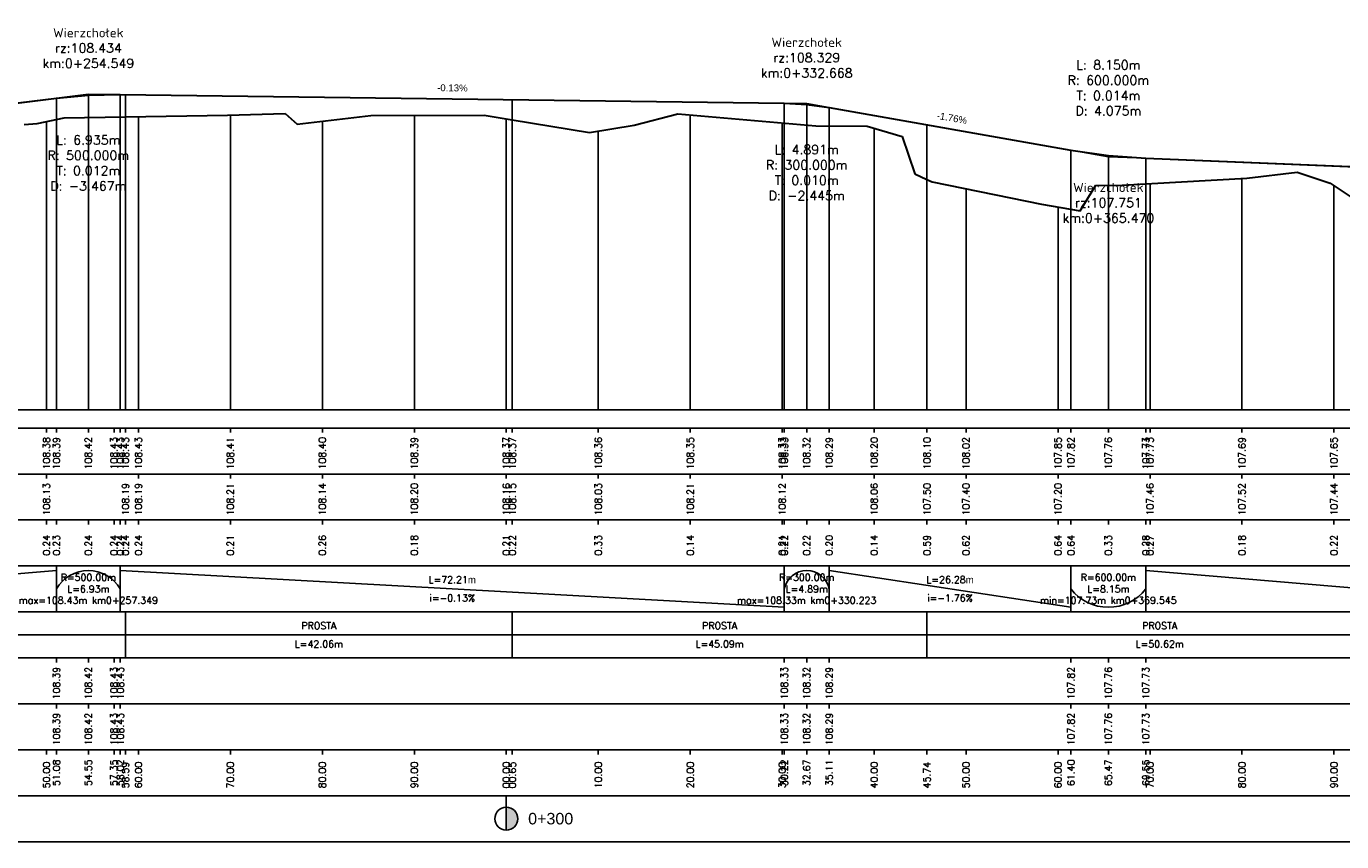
# Model space of a CAD drawing. Extents: x 7529714 to 7537797, y 5723889 to 5727796.
# Tile 4 of 28: x 7533544 to 7533687, y 5725349 to 5725438. Entities that reach past the tile are written whole.
import ezdxf

# ---------------------------------------------------------------- set-up
doc = ezdxf.new("R2010")
doc.units = 0
doc.linetypes.add('HIDDEN', pattern=[9.525, 6.35, -3.175])
for name, color, linetype in [('C-DROGI-PROFILE', 7, 'Continuous'), ('C-DROGI-PROFILE-ETYKIETY', 7, 'Continuous'), ('Niw-opis', 2, 'Continuous')]:
    doc.layers.add(name, color=color, linetype=linetype)
doc.styles.get("Standard").update_dxf_attribs({"font": 'arial.ttf'})

# ---------------------------------------------------------------- blocks, each defined once
blk = doc.blocks.new('kilometraz')
at = {"linetype": 'ByBlock', "lineweight": -2}
blk.add_hatch(color=0, dxfattribs=at).paths.add_polyline_path([(0, -0.5, 0.414214), (0.5, 0, 0.414214), (0, 0.5)])
at = {"color": 0, "linetype": 'ByBlock', "lineweight": -2}
blk.add_line((0, 0.5), (0, -0.5), dxfattribs=at)
blk.add_circle((0, 0), 0.5, dxfattribs=at)

msp = doc.modelspace()

# ---------------------------------------------------------------- linework, layer by layer
at = {"layer": 'C-DROGI-PROFILE', "color": 2, "linetype": 'HIDDEN', "lineweight": -3}
for p, q in [((7533546.822, 5725429.772), (7533550.29, 5725430.206)), ((7533550.29, 5725430.206), (7533553.757, 5725430.16)), ((7533625.963, 5725429.196), (7533628.409, 5725429.163)), ((7533628.409, 5725429.163), (7533630.854, 5725428.732)), ((7533657.136, 5725424.096), (7533661.211, 5725423.377)), ((7533661.211, 5725423.377), (7533665.286, 5725423.212))]:
    msp.add_line(p, q, dxfattribs=at)
at = {"layer": 'C-DROGI-PROFILE', "color": 12, "linetype": 'Continuous', "lineweight": 30, "true_color": 0xdb0000}
for p, q in [((7533546.822, 5725429.772), (7533550.29, 5725430.086)), ((7533550.29, 5725430.086), (7533553.757, 5725430.16)), ((7533553.757, 5725430.16), (7533625.963, 5725429.196)), ((7533498.495, 5725423.714), (7533546.822, 5725429.772)), ((7533625.963, 5725429.196), (7533628.409, 5725429.063)), ((7533628.409, 5725429.063), (7533630.854, 5725428.732)), ((7533630.854, 5725428.732), (7533657.136, 5725424.096)), ((7533657.136, 5725424.096), (7533661.211, 5725423.516)), ((7533661.211, 5725423.516), (7533665.286, 5725423.212)), ((7533665.286, 5725423.212), (7533713.212, 5725421.269))]:
    msp.add_line(p, q, dxfattribs=at)
at = {"layer": 'C-DROGI-PROFILE', "color": 98, "linetype": 'Continuous', "lineweight": 30, "true_color": 0x006100}
for p, q in [((7533543.323, 5725426.895), (7533544.741, 5725427.006)), ((7533544.741, 5725427.006), (7533547.648, 5725427.603)), ((7533547.648, 5725427.603), (7533554.331, 5725427.742)), ((7533554.331, 5725427.742), (7533565.419, 5725427.91)), ((7533565.419, 5725427.91), (7533571.675, 5725428.075)), ((7533571.675, 5725428.075), (7533573.008, 5725426.922)), ((7533573.008, 5725426.922), (7533581, 5725427.871)), ((7533581, 5725427.871), (7533593.325, 5725427.903)), ((7533593.325, 5725427.903), (7533596.386, 5725427.396)), ((7533596.386, 5725427.396), (7533604.783, 5725426.01)), ((7533609.656, 5725426.826), (7533614.397, 5725428.035)), ((7533614.397, 5725428.035), (7533629.394, 5725426.752)), ((7533604.783, 5725426.01), (7533609.656, 5725426.826)), ((7533629.394, 5725426.752), (7533634.997, 5725426.726)), ((7533634.997, 5725426.726), (7533638.789, 5725425.58)), ((7533638.789, 5725425.58), (7533640.155, 5725421.54)), ((7533640.155, 5725421.54), (7533641.479, 5725420.913)), ((7533676.253, 5725421.062), (7533681.739, 5725421.723)), ((7533681.739, 5725421.723), (7533685.314, 5725420.516)), ((7533641.479, 5725420.913), (7533642.035, 5725420.651)), ((7533642.035, 5725420.651), (7533653.93, 5725418.219)), ((7533658.162, 5725417.508), (7533659.84, 5725420.289)), ((7533659.84, 5725420.289), (7533662.042, 5725420.252)), ((7533662.042, 5725420.252), (7533676.253, 5725421.062)), ((7533685.314, 5725420.516), (7533691.525, 5725416.35)), ((7533653.93, 5725418.219), (7533658.162, 5725417.508))]:
    msp.add_line(p, q, dxfattribs=at)
at = {"layer": 'C-DROGI-PROFILE', "color": 1, "linetype": 'Continuous', "lineweight": -3}
for p, q in [((7533545.741, 5725395.868), (7533545.741, 5725427.212)), ((7533554.331, 5725395.868), (7533554.331, 5725427.742)), ((7533555.741, 5725395.868), (7533555.741, 5725427.763)), ((7533565.741, 5725395.868), (7533565.741, 5725427.919)), ((7533575.741, 5725395.868), (7533575.741, 5725427.247)), ((7533585.741, 5725395.868), (7533585.741, 5725427.883)), ((7533595.741, 5725395.868), (7533595.741, 5725427.503)), ((7533596.386, 5725395.868), (7533596.386, 5725427.396)), ((7533615.741, 5725395.868), (7533615.741, 5725427.92)), ((7533625.741, 5725395.868), (7533625.741, 5725427.064)), ((7533605.741, 5725395.868), (7533605.741, 5725426.171)), ((7533635.741, 5725395.868), (7533635.741, 5725426.501)), ((7533641.479, 5725395.868), (7533641.479, 5725420.913)), ((7533645.741, 5725395.868), (7533645.741, 5725419.894)), ((7533665.741, 5725395.868), (7533665.741, 5725420.463)), ((7533675.741, 5725395.868), (7533675.741, 5725421.033)), ((7533685.741, 5725395.868), (7533685.741, 5725420.23)), ((7533655.741, 5725395.868), (7533655.741, 5725417.915)), ((7533295.241, 5725395.868), (7537726.805, 5725395.868)), ((7533545.741, 5725393.868), (7533545.741, 5725393.368)), ((7533546.822, 5725393.868), (7533546.822, 5725393.368)), ((7533550.29, 5725393.868), (7533550.29, 5725393.368)), ((7533553.089, 5725393.868), (7533553.089, 5725393.368)), ((7533553.757, 5725393.868), (7533553.757, 5725393.368)), ((7533554.331, 5725393.868), (7533554.331, 5725393.368)), ((7533555.741, 5725393.868), (7533555.741, 5725393.368)), ((7533565.741, 5725393.868), (7533565.741, 5725393.368)), ((7533575.741, 5725393.868), (7533575.741, 5725393.368)), ((7533585.741, 5725393.868), (7533585.741, 5725393.368)), ((7533595.741, 5725393.868), (7533595.741, 5725393.368)), ((7533596.386, 5725393.868), (7533596.386, 5725393.368)), ((7533605.741, 5725393.868), (7533605.741, 5725393.368)), ((7533615.741, 5725393.868), (7533615.741, 5725393.368)), ((7533625.741, 5725393.868), (7533625.741, 5725393.368)), ((7533625.963, 5725393.868), (7533625.963, 5725393.368)), ((7533628.409, 5725393.868), (7533628.409, 5725393.368)), ((7533630.854, 5725393.868), (7533630.854, 5725393.368)), ((7533635.741, 5725393.868), (7533635.741, 5725393.368)), ((7533641.479, 5725393.868), (7533641.479, 5725393.368)), ((7533645.741, 5725393.868), (7533645.741, 5725393.368)), ((7533655.741, 5725393.868), (7533655.741, 5725393.368)), ((7533657.136, 5725393.868), (7533657.136, 5725393.368)), ((7533661.211, 5725393.868), (7533661.211, 5725393.368)), ((7533665.286, 5725393.868), (7533665.286, 5725393.368)), ((7533665.741, 5725393.868), (7533665.741, 5725393.368)), ((7533675.741, 5725393.868), (7533675.741, 5725393.368)), ((7533685.741, 5725393.868), (7533685.741, 5725393.368)), ((7533545.741, 5725388.868), (7533545.741, 5725388.368)), ((7533555.741, 5725388.868), (7533555.741, 5725388.368)), ((7533565.741, 5725388.868), (7533565.741, 5725388.368)), ((7533575.741, 5725388.868), (7533575.741, 5725388.368)), ((7533585.741, 5725388.868), (7533585.741, 5725388.368)), ((7533595.741, 5725388.868), (7533595.741, 5725388.368)), ((7533605.741, 5725388.868), (7533605.741, 5725388.368)), ((7533615.741, 5725388.868), (7533615.741, 5725388.368)), ((7533625.741, 5725388.868), (7533625.741, 5725388.368)), ((7533635.741, 5725388.868), (7533635.741, 5725388.368)), ((7533645.741, 5725388.868), (7533645.741, 5725388.368)), ((7533655.741, 5725388.868), (7533655.741, 5725388.368)), ((7533665.741, 5725388.868), (7533665.741, 5725388.368)), ((7533675.741, 5725388.868), (7533675.741, 5725388.368)), ((7533685.741, 5725388.868), (7533685.741, 5725388.368)), ((7533545.741, 5725383.868), (7533545.741, 5725383.368)), ((7533546.822, 5725383.868), (7533546.822, 5725383.368)), ((7533550.29, 5725383.868), (7533550.29, 5725383.368)), ((7533553.089, 5725383.868), (7533553.089, 5725383.368)), ((7533553.757, 5725383.868), (7533553.757, 5725383.368)), ((7533554.331, 5725383.868), (7533554.331, 5725383.368)), ((7533555.741, 5725383.868), (7533555.741, 5725383.368)), ((7533565.741, 5725383.868), (7533565.741, 5725383.368)), ((7533575.741, 5725383.868), (7533575.741, 5725383.368)), ((7533585.741, 5725383.868), (7533585.741, 5725383.368)), ((7533595.741, 5725383.868), (7533595.741, 5725383.368)), ((7533596.386, 5725383.868), (7533596.386, 5725383.368)), ((7533605.741, 5725383.868), (7533605.741, 5725383.368)), ((7533615.741, 5725383.868), (7533615.741, 5725383.368)), ((7533625.741, 5725383.868), (7533625.741, 5725383.368)), ((7533625.963, 5725383.868), (7533625.963, 5725383.368)), ((7533628.409, 5725383.868), (7533628.409, 5725383.368)), ((7533630.854, 5725383.868), (7533630.854, 5725383.368)), ((7533635.741, 5725383.868), (7533635.741, 5725383.368)), ((7533641.479, 5725383.868), (7533641.479, 5725383.368)), ((7533645.741, 5725383.868), (7533645.741, 5725383.368)), ((7533655.741, 5725383.868), (7533655.741, 5725383.368)), ((7533657.136, 5725383.868), (7533657.136, 5725383.368)), ((7533661.211, 5725383.868), (7533661.211, 5725383.368)), ((7533665.286, 5725383.868), (7533665.286, 5725383.368)), ((7533665.741, 5725383.868), (7533665.741, 5725383.368)), ((7533675.741, 5725383.868), (7533675.741, 5725383.368)), ((7533685.741, 5725383.868), (7533685.741, 5725383.368)), ((7533546.822, 5725373.868), (7533546.822, 5725378.868)), ((7533553.757, 5725373.868), (7533553.757, 5725378.868)), ((7533625.963, 5725373.868), (7533625.963, 5725378.868)), ((7533630.854, 5725373.868), (7533630.854, 5725378.868)), ((7533657.136, 5725373.868), (7533657.136, 5725378.868)), ((7533665.286, 5725373.868), (7533665.286, 5725378.868)), ((7533554.331, 5725368.868), (7533554.331, 5725373.868)), ((7533596.386, 5725368.868), (7533596.386, 5725373.868)), ((7533641.479, 5725368.868), (7533641.479, 5725373.868)), ((7533546.822, 5725368.868), (7533546.822, 5725368.368)), ((7533550.29, 5725368.868), (7533550.29, 5725368.368)), ((7533553.089, 5725368.868), (7533553.089, 5725368.368)), ((7533553.757, 5725368.868), (7533553.757, 5725368.368)), ((7533625.963, 5725368.868), (7533625.963, 5725368.368)), ((7533628.409, 5725368.868), (7533628.409, 5725368.368)), ((7533630.854, 5725368.868), (7533630.854, 5725368.368)), ((7533657.136, 5725368.868), (7533657.136, 5725368.368)), ((7533661.211, 5725368.868), (7533661.211, 5725368.368)), ((7533665.286, 5725368.868), (7533665.286, 5725368.368)), ((7533546.822, 5725363.868), (7533546.822, 5725363.368)), ((7533550.29, 5725363.868), (7533550.29, 5725363.368)), ((7533553.089, 5725363.868), (7533553.089, 5725363.368)), ((7533553.757, 5725363.868), (7533553.757, 5725363.368)), ((7533625.963, 5725363.868), (7533625.963, 5725363.368)), ((7533628.409, 5725363.868), (7533628.409, 5725363.368)), ((7533630.854, 5725363.868), (7533630.854, 5725363.368)), ((7533657.136, 5725363.868), (7533657.136, 5725363.368)), ((7533661.211, 5725363.868), (7533661.211, 5725363.368)), ((7533665.286, 5725363.868), (7533665.286, 5725363.368)), ((7533545.741, 5725358.868), (7533545.741, 5725358.368)), ((7533546.822, 5725358.868), (7533546.822, 5725358.368)), ((7533550.29, 5725358.868), (7533550.29, 5725358.368)), ((7533553.089, 5725358.868), (7533553.089, 5725358.368)), ((7533553.757, 5725358.868), (7533553.757, 5725358.368)), ((7533554.331, 5725358.868), (7533554.331, 5725358.368)), ((7533555.741, 5725358.868), (7533555.741, 5725358.368)), ((7533565.741, 5725358.868), (7533565.741, 5725358.368)), ((7533575.741, 5725358.868), (7533575.741, 5725358.368)), ((7533585.741, 5725358.868), (7533585.741, 5725358.368)), ((7533595.741, 5725358.868), (7533595.741, 5725358.368)), ((7533596.386, 5725358.868), (7533596.386, 5725358.368)), ((7533605.741, 5725358.868), (7533605.741, 5725358.368)), ((7533615.741, 5725358.868), (7533615.741, 5725358.368)), ((7533625.741, 5725358.868), (7533625.741, 5725358.368)), ((7533625.963, 5725358.868), (7533625.963, 5725358.368)), ((7533628.409, 5725358.868), (7533628.409, 5725358.368)), ((7533630.854, 5725358.868), (7533630.854, 5725358.368)), ((7533635.741, 5725358.868), (7533635.741, 5725358.368)), ((7533641.479, 5725358.868), (7533641.479, 5725358.368)), ((7533645.741, 5725358.868), (7533645.741, 5725358.368)), ((7533655.741, 5725358.868), (7533655.741, 5725358.368)), ((7533657.136, 5725358.868), (7533657.136, 5725358.368)), ((7533661.211, 5725358.868), (7533661.211, 5725358.368)), ((7533665.286, 5725358.868), (7533665.286, 5725358.368)), ((7533665.741, 5725358.868), (7533665.741, 5725358.368)), ((7533675.741, 5725358.868), (7533675.741, 5725358.368)), ((7533685.741, 5725358.868), (7533685.741, 5725358.368)), ((7533595.741, 5725353.868), (7533595.741, 5725352.368))]:
    msp.add_line(p, q, dxfattribs=at)
at = {"layer": 'C-DROGI-PROFILE', "color": 2, "linetype": 'Continuous', "lineweight": -3}
for p, q in [((7533498.495, 5725374.368), (7533546.822, 5725378.368)), ((7533553.757, 5725378.368), (7533625.963, 5725374.368)), ((7533630.854, 5725378.368), (7533657.136, 5725374.368)), ((7533665.286, 5725378.368), (7533713.212, 5725374.368)), ((7533353.513, 5725371.368), (7534453.281, 5725371.368))]:
    msp.add_line(p, q, dxfattribs=at)
at = {"layer": 'C-DROGI-PROFILE', "color": 12, "linetype": 'Continuous', "lineweight": 30, "true_color": 0xdb0000}
msp.add_lwpolyline([(7533498.495, 5725423.714), (7533546.822, 5725429.772), (7533550.29, 5725430.086), (7533553.757, 5725430.16), (7533625.963, 5725429.196), (7533628.409, 5725429.063), (7533630.854, 5725428.732), (7533657.136, 5725424.096), (7533661.211, 5725423.516), (7533665.286, 5725423.212), (7533713.212, 5725421.269), (7533716.719, 5725421.332), (7533720.225, 5725421.805), (7533731.011, 5725423.889), (7533734.476, 5725424.358), (7533737.941, 5725424.427), (7533789.713, 5725422.471), (7533887.073, 5725425.708)], dxfattribs=at)
at = {"layer": 'C-DROGI-PROFILE', "color": 2, "linetype": 'Continuous', "lineweight": -3, "extrusion": (0, 0, -1)}
for centre, radius, start, end in [((-7533550.29, 5725374.363), 4.006, 30.04683, 149.95317), ((-7533628.409, 5725375.874), 2.495, 11.44059, 168.55941)]:
    msp.add_arc(centre, radius, start, end, dxfattribs=at)
at = {"layer": 'C-DROGI-PROFILE', "color": 2, "linetype": 'Continuous', "lineweight": -3}
msp.add_arc((7533661.211, 5725379.52), 5.151, 217.71663, 322.28337, dxfattribs=at)
at = {"layer": 'C-DROGI-PROFILE', "color": 1, "linetype": 'Continuous', "lineweight": -3}
for points in [[(7533295.741, 5725388.868), (7537726.805, 5725388.868), (7537726.805, 5725393.868), (7533295.741, 5725393.868)], [(7533295.741, 5725383.868), (7537726.805, 5725383.868), (7537726.805, 5725388.868), (7533295.741, 5725388.868)], [(7533295.741, 5725378.868), (7537726.805, 5725378.868), (7537726.805, 5725383.868), (7533295.741, 5725383.868)], [(7533295.741, 5725373.868), (7537726.805, 5725373.868), (7537726.805, 5725378.868), (7533295.741, 5725378.868)], [(7533295.741, 5725368.868), (7537726.805, 5725368.868), (7537726.805, 5725373.868), (7533295.741, 5725373.868)], [(7533295.741, 5725363.868), (7537726.805, 5725363.868), (7537726.805, 5725368.868), (7533295.741, 5725368.868)], [(7533295.741, 5725358.868), (7537726.805, 5725358.868), (7537726.805, 5725363.868), (7533295.741, 5725363.868)], [(7533295.741, 5725353.868), (7537726.805, 5725353.868), (7537726.805, 5725358.868), (7533295.741, 5725358.868)], [(7533295.741, 5725348.868), (7537726.805, 5725348.868), (7537726.805, 5725353.868), (7533295.741, 5725353.868)]]:
    msp.add_3dface(points, dxfattribs=at)
at = {"layer": 'C-DROGI-PROFILE-ETYKIETY', "color": 3, "linetype": 'Continuous', "lineweight": -3}
for p, q in [((7533550.29, 5725430.206), (7533550.29, 5725395.868)), ((7533553.757, 5725430.16), (7533553.757, 5725395.868)), ((7533546.822, 5725429.772), (7533546.822, 5725395.868)), ((7533625.963, 5725429.196), (7533625.963, 5725395.868)), ((7533628.409, 5725429.163), (7533628.409, 5725395.868)), ((7533630.854, 5725428.732), (7533630.854, 5725395.868)), ((7533657.136, 5725424.096), (7533657.136, 5725395.868)), ((7533661.211, 5725423.377), (7533661.211, 5725395.868)), ((7533665.286, 5725423.212), (7533665.286, 5725395.868))]:
    msp.add_line(p, q, dxfattribs=at)
at = {"layer": 'C-DROGI-PROFILE-ETYKIETY', "color": 2, "linetype": 'Continuous', "lineweight": -3}
for p, q in [((7533554.331, 5725430.152), (7533554.331, 5725395.868)), ((7533596.386, 5725429.591), (7533596.386, 5725395.868)), ((7533641.479, 5725426.858), (7533641.479, 5725395.868))]:
    msp.add_line(p, q, dxfattribs=at)
at = {"layer": 'Niw-opis', "color": 2}
msp.add_lwpolyline([(7533295.741, 5725395.868), (7537726.805, 5725395.868)], dxfattribs=at)
at = {"layer": 'Niw-opis'}
msp.add_lwpolyline([(7533295.741, 5725395.868), (7537726.805, 5725395.868)], dxfattribs=at)

# ---------------------------------------------------------------- block references
at = {"layer": 'C-DROGI-PROFILE-ETYKIETY', "linetype": 'Continuous', "lineweight": -3, "xscale": 2.499999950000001, "yscale": 2.499999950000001, "zscale": 2.499999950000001, "rotation": 8.53773646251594e-07}
msp.add_blockref('kilometraz', (7533595.741, 5725351.368), dxfattribs=at)

# ---------------------------------------------------------------- texts
at = {"layer": 'C-DROGI-PROFILE-ETYKIETY', "color": 2, "linetype": 'Continuous', "lineweight": -3, "char_height": 1, "attachment_point": 5}
for s, insert in [('{\\Fsimplex.shx|c238;Wierzchołek\\Prz:108.434\\Pkm:0+254.549}', (7533550.29, 5725435.206)), ('{\\Fsimplex.shx|c238;Wierzchołek\\Prz:108.329\\Pkm:0+332.668}', (7533628.409, 5725434.163)), ('{\\Fsimplex.shx|c238;L: 8.150m\\PR: 600.000m\\PT: 0.014m\\PD: 4.075m}', (7533661.211, 5725430.877)), ('{\\Fsimplex.shx|c238;L: 6.935m\\PR: 500.000m\\PT: 0.012m\\PD: -3.467m}', (7533550.29, 5725422.706)), ('{\\Fsimplex.shx|c238;L: 4.891m\\PR: 300.000m\\PT: 0.010m\\PD: -2.445m}', (7533628.409, 5725421.663)), ('{\\Fsimplex.shx|c238;Wierzchołek\\Prz:107.751\\Pkm:0+365.470}', (7533661.211, 5725418.377))]:
    msp.add_mtext(s, dxfattribs=dict(at, insert=insert))
at = {"layer": 'C-DROGI-PROFILE-ETYKIETY', "color": 2, "linetype": 'Continuous', "lineweight": -3, "char_height": 0.75, "attachment_point": 8}
for s, insert, rotation in [('-0.13%', (7533589.871, 5725430.49), 359.23487), ('-1.76%', (7533644.136, 5725427.214), 349.99738)]:
    msp.add_mtext(s, dxfattribs=dict(at, insert=insert, rotation=rotation))
at = {"layer": 'C-DROGI-PROFILE-ETYKIETY', "color": 7, "linetype": 'Continuous', "lineweight": -3, "char_height": 0.75, "attachment_point": 5, "rotation": 90}
for s, insert in [('{\\Fsimplex.shx|c238;108.38}', (7533545.741, 5725391.118)), ('{\\Fsimplex.shx|c238;108.39}', (7533546.822, 5725391.118)), ('{\\Fsimplex.shx|c238;108.42}', (7533550.29, 5725391.118)), ('{\\Fsimplex.shx|c238;108.43}', (7533553.089, 5725391.118)), ('{\\Fsimplex.shx|c238;108.43}', (7533553.757, 5725391.118)), ('{\\Fsimplex.shx|c238;108.43}', (7533554.331, 5725391.118)), ('{\\Fsimplex.shx|c238;108.43}', (7533555.741, 5725391.118)), ('{\\Fsimplex.shx|c238;108.41}', (7533565.741, 5725391.118)), ('{\\Fsimplex.shx|c238;108.40}', (7533575.741, 5725391.118)), ('{\\Fsimplex.shx|c238;108.39}', (7533585.741, 5725391.118)), ('{\\Fsimplex.shx|c238;108.37}', (7533595.741, 5725391.118)), ('{\\Fsimplex.shx|c238;108.37}', (7533596.386, 5725391.118)), ('{\\Fsimplex.shx|c238;108.36}', (7533605.741, 5725391.118)), ('{\\Fsimplex.shx|c238;108.35}', (7533615.741, 5725391.118)), ('{\\Fsimplex.shx|c238;108.33}', (7533625.741, 5725391.118)), ('{\\Fsimplex.shx|c238;108.33}', (7533625.963, 5725391.118)), ('{\\Fsimplex.shx|c238;108.32}', (7533628.409, 5725391.118)), ('{\\Fsimplex.shx|c238;108.29}', (7533630.854, 5725391.118)), ('{\\Fsimplex.shx|c238;108.20}', (7533635.741, 5725391.118)), ('{\\Fsimplex.shx|c238;108.10}', (7533641.479, 5725391.118)), ('{\\Fsimplex.shx|c238;108.02}', (7533645.741, 5725391.118)), ('{\\Fsimplex.shx|c238;107.85}', (7533655.741, 5725391.118)), ('{\\Fsimplex.shx|c238;107.82}', (7533657.136, 5725391.118)), ('{\\Fsimplex.shx|c238;107.76}', (7533661.211, 5725391.118)), ('{\\Fsimplex.shx|c238;107.73}', (7533665.286, 5725391.118)), ('{\\Fsimplex.shx|c238;107.73}', (7533665.741, 5725391.118)), ('{\\Fsimplex.shx|c238;107.69}', (7533675.741, 5725391.118)), ('{\\Fsimplex.shx|c238;107.65}', (7533685.741, 5725391.118)), ('{\\Fsimplex.shx|c238;108.13}', (7533545.741, 5725386.118)), ('{\\Fsimplex.shx|c238;108.19}', (7533554.331, 5725386.118)), ('{\\Fsimplex.shx|c238;108.19}', (7533555.741, 5725386.118)), ('{\\Fsimplex.shx|c238;108.21}', (7533565.741, 5725386.118)), ('{\\Fsimplex.shx|c238;108.14}', (7533575.741, 5725386.118)), ('{\\Fsimplex.shx|c238;108.20}', (7533585.741, 5725386.118)), ('{\\Fsimplex.shx|c238;108.16}', (7533595.741, 5725386.118)), ('{\\Fsimplex.shx|c238;108.15}', (7533596.386, 5725386.118)), ('{\\Fsimplex.shx|c238;108.03}', (7533605.741, 5725386.118)), ('{\\Fsimplex.shx|c238;108.21}', (7533615.741, 5725386.118)), ('{\\Fsimplex.shx|c238;108.12}', (7533625.741, 5725386.118)), ('{\\Fsimplex.shx|c238;108.06}', (7533635.741, 5725386.118)), ('{\\Fsimplex.shx|c238;107.50}', (7533641.479, 5725386.118)), ('{\\Fsimplex.shx|c238;107.40}', (7533645.741, 5725386.118)), ('{\\Fsimplex.shx|c238;107.20}', (7533655.741, 5725386.118)), ('{\\Fsimplex.shx|c238;107.46}', (7533665.741, 5725386.118)), ('{\\Fsimplex.shx|c238;107.52}', (7533675.741, 5725386.118)), ('{\\Fsimplex.shx|c238;107.44}', (7533685.741, 5725386.118)), ('{\\Fsimplex.shx|c238;0.24}', (7533545.741, 5725381.118)), ('{\\Fsimplex.shx|c238;0.23}', (7533546.822, 5725381.118)), ('{\\Fsimplex.shx|c238;0.24}', (7533550.29, 5725381.118)), ('{\\Fsimplex.shx|c238;0.24}', (7533553.089, 5725381.118)), ('{\\Fsimplex.shx|c238;0.24}', (7533553.757, 5725381.118)), ('{\\Fsimplex.shx|c238;0.24}', (7533554.331, 5725381.118)), ('{\\Fsimplex.shx|c238;0.24}', (7533555.741, 5725381.118)), ('{\\Fsimplex.shx|c238;0.21}', (7533565.741, 5725381.118)), ('{\\Fsimplex.shx|c238;0.26}', (7533575.741, 5725381.118)), ('{\\Fsimplex.shx|c238;0.18}', (7533585.741, 5725381.118)), ('{\\Fsimplex.shx|c238;0.21}', (7533595.741, 5725381.118)), ('{\\Fsimplex.shx|c238;0.22}', (7533596.386, 5725381.118)), ('{\\Fsimplex.shx|c238;0.33}', (7533605.741, 5725381.118)), ('{\\Fsimplex.shx|c238;0.14}', (7533615.741, 5725381.118)), ('{\\Fsimplex.shx|c238;0.21}', (7533625.741, 5725381.118)), ('{\\Fsimplex.shx|c238;0.22}', (7533625.963, 5725381.118)), ('{\\Fsimplex.shx|c238;0.22}', (7533628.409, 5725381.118)), ('{\\Fsimplex.shx|c238;0.20}', (7533630.854, 5725381.118)), ('{\\Fsimplex.shx|c238;0.14}', (7533635.741, 5725381.118)), ('{\\Fsimplex.shx|c238;0.59}', (7533641.479, 5725381.118)), ('{\\Fsimplex.shx|c238;0.62}', (7533645.741, 5725381.118)), ('{\\Fsimplex.shx|c238;0.64}', (7533655.741, 5725381.118)), ('{\\Fsimplex.shx|c238;0.64}', (7533657.136, 5725381.118)), ('{\\Fsimplex.shx|c238;0.33}', (7533661.211, 5725381.118)), ('{\\Fsimplex.shx|c238;0.28}', (7533665.286, 5725381.118)), ('{\\Fsimplex.shx|c238;0.27}', (7533665.741, 5725381.118)), ('{\\Fsimplex.shx|c238;0.18}', (7533675.741, 5725381.118)), ('{\\Fsimplex.shx|c238;0.22}', (7533685.741, 5725381.118)), ('{\\Fsimplex.shx|c238;108.39}', (7533546.822, 5725366.118)), ('{\\Fsimplex.shx|c238;108.42}', (7533550.29, 5725366.118)), ('{\\Fsimplex.shx|c238;108.43}', (7533553.089, 5725366.118)), ('{\\Fsimplex.shx|c238;108.43}', (7533553.757, 5725366.118)), ('{\\Fsimplex.shx|c238;108.33}', (7533625.963, 5725366.118)), ('{\\Fsimplex.shx|c238;108.32}', (7533628.409, 5725366.118)), ('{\\Fsimplex.shx|c238;108.29}', (7533630.854, 5725366.118)), ('{\\Fsimplex.shx|c238;107.82}', (7533657.136, 5725366.118)), ('{\\Fsimplex.shx|c238;107.76}', (7533661.211, 5725366.118)), ('{\\Fsimplex.shx|c238;107.73}', (7533665.286, 5725366.118)), ('{\\Fsimplex.shx|c238;108.39}', (7533546.822, 5725361.118)), ('{\\Fsimplex.shx|c238;108.42}', (7533550.29, 5725361.118)), ('{\\Fsimplex.shx|c238;108.43}', (7533553.089, 5725361.118)), ('{\\Fsimplex.shx|c238;108.43}', (7533553.757, 5725361.118)), ('{\\Fsimplex.shx|c238;108.33}', (7533625.963, 5725361.118)), ('{\\Fsimplex.shx|c238;108.32}', (7533628.409, 5725361.118)), ('{\\Fsimplex.shx|c238;108.29}', (7533630.854, 5725361.118)), ('{\\Fsimplex.shx|c238;107.82}', (7533657.136, 5725361.118)), ('{\\Fsimplex.shx|c238;107.76}', (7533661.211, 5725361.118)), ('{\\Fsimplex.shx|c238;107.73}', (7533665.286, 5725361.118)), ('{\\Fsimplex.shx|c238;50.00}', (7533545.741, 5725356.118)), ('{\\Fsimplex.shx|c238;51.08}', (7533546.822, 5725356.368)), ('{\\Fsimplex.shx|c238;54.55}', (7533550.29, 5725356.368)), ('{\\Fsimplex.shx|c238;57.35}', (7533553.089, 5725356.368)), ('{\\Fsimplex.shx|c238;58.02}', (7533553.757, 5725356.368)), ('{\\Fsimplex.shx|c238;58.59}', (7533554.331, 5725356.118)), ('{\\Fsimplex.shx|c238;60.00}', (7533555.741, 5725356.118)), ('{\\Fsimplex.shx|c238;70.00}', (7533565.741, 5725356.118)), ('{\\Fsimplex.shx|c238;80.00}', (7533575.741, 5725356.118)), ('{\\Fsimplex.shx|c238;90.00}', (7533585.741, 5725356.118)), ('{\\Fsimplex.shx|c238;00.00}', (7533595.741, 5725356.118)), ('{\\Fsimplex.shx|c238;00.65}', (7533596.386, 5725356.118)), ('{\\Fsimplex.shx|c238;10.00}', (7533605.741, 5725356.118)), ('{\\Fsimplex.shx|c238;20.00}', (7533615.741, 5725356.118)), ('{\\Fsimplex.shx|c238;30.00}', (7533625.741, 5725356.118)), ('{\\Fsimplex.shx|c238;30.22}', (7533625.963, 5725356.368)), ('{\\Fsimplex.shx|c238;32.67}', (7533628.409, 5725356.368)), ('{\\Fsimplex.shx|c238;35.11}', (7533630.854, 5725356.368)), ('{\\Fsimplex.shx|c238;40.00}', (7533635.741, 5725356.118)), ('{\\Fsimplex.shx|c238;45.74}', (7533641.479, 5725356.118)), ('{\\Fsimplex.shx|c238;50.00}', (7533645.741, 5725356.118)), ('{\\Fsimplex.shx|c238;60.00}', (7533655.741, 5725356.118)), ('{\\Fsimplex.shx|c238;61.40}', (7533657.136, 5725356.368)), ('{\\Fsimplex.shx|c238;65.47}', (7533661.211, 5725356.368)), ('{\\Fsimplex.shx|c238;69.55}', (7533665.286, 5725356.368)), ('{\\Fsimplex.shx|c238;70.00}', (7533665.741, 5725356.118)), ('{\\Fsimplex.shx|c238;80.00}', (7533675.741, 5725356.118)), ('{\\Fsimplex.shx|c238;90.00}', (7533685.741, 5725356.118))]:
    msp.add_mtext(s, dxfattribs=dict(at, insert=insert))
at = {"layer": 'C-DROGI-PROFILE-ETYKIETY', "color": 7, "linetype": 'Continuous', "lineweight": -3}
for s, insert, char_height, attachment_point in [('{\\Fsimplex.shx|c238;R=500.00m\\PL=6.93m\\Pmax=108.43m km0+257.349}', (7533550.29, 5725376.368), 0.75, 5), ('{\\Fsimplex.shx|c238;L=72.21}m', (7533589.86, 5725377.368), 0.75, 5), ('{\\Fsimplex.shx|c238;R=300.00m\\PL=4.89m\\Pmax=108.33m km0+330.223}', (7533628.409, 5725376.368), 0.75, 5), ('{\\Fsimplex.shx|c238;L=26.28}m', (7533643.995, 5725377.368), 0.75, 5), ('{\\Fsimplex.shx|c238;R=600.00m\\PL=8.15m\\Pmin=107.73m km0+369.545}', (7533661.211, 5725376.368), 0.75, 5), ('{\\Fsimplex.shx|c238;i=-0.13%}', (7533589.86, 5725375.368), 0.75, 5), ('{\\Fsimplex.shx|c238;i=-1.76%}', (7533643.995, 5725375.368), 0.75, 5), ('{\\Fsimplex.shx|c238;PROSTA}', (7533575.358, 5725372.368), 0.75, 5), ('{\\Fsimplex.shx|c238;PROSTA}', (7533618.933, 5725372.368), 0.75, 5), ('{\\Fsimplex.shx|c238;PROSTA}', (7533666.788, 5725372.368), 0.75, 5), ('{\\Fsimplex.shx|c238;L=42.06m}', (7533575.358, 5725370.368), 0.75, 5), ('{\\Fsimplex.shx|c238;L=45.09m}', (7533618.933, 5725370.368), 0.75, 5), ('{\\Fsimplex.shx|c238;L=50.62m}', (7533666.788, 5725370.368), 0.75, 5), ('0+300', (7533598.116, 5725351.368), 1.25, 4)]:
    msp.add_mtext(s, dxfattribs=dict(at, insert=insert, char_height=char_height, attachment_point=attachment_point))

doc.saveas('drawing.dxf')
